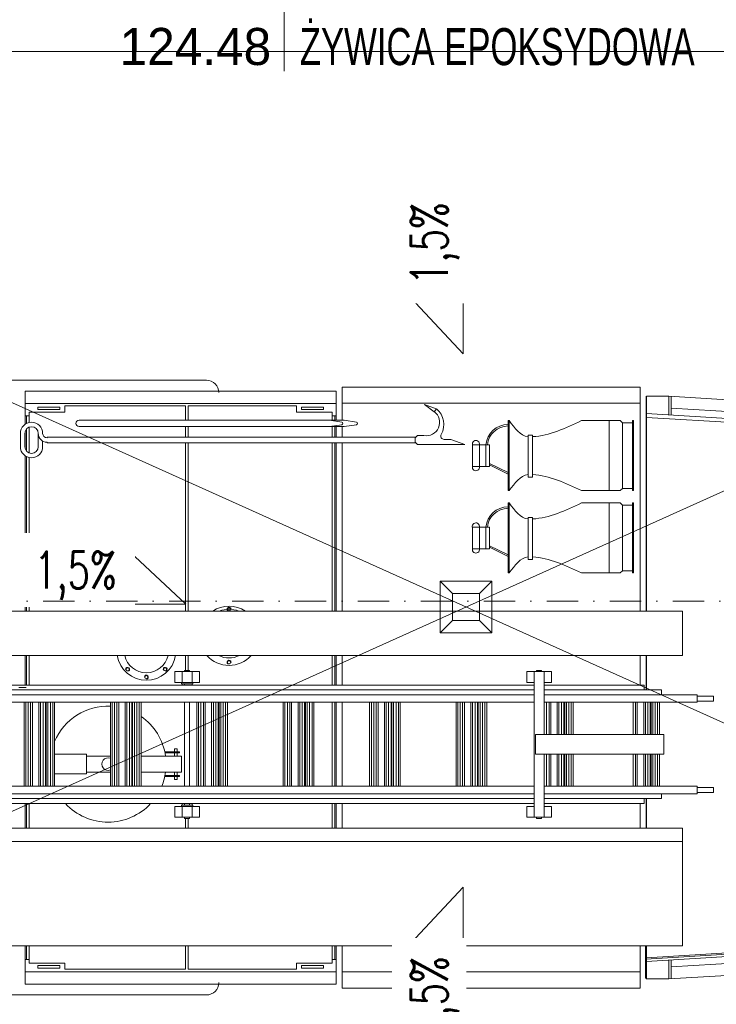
# Model space of a CAD drawing. Header units: centimetres. Extents: x -122 to 72759, y 3298 to 43172.
# Tile 116 of 243: x 38021 to 38304, y 11583 to 11982. Entities that reach past the tile are written whole.
import ezdxf
from ezdxf import colors
from ezdxf.entities.mleader import LeaderData, LeaderLine
from ezdxf.enums import TextEntityAlignment as Align
from ezdxf.math import Vec2, Vec3

# ---------------------------------------------------------------- set-up
doc = ezdxf.new("R2010")
doc.units = ezdxf.units.CM
doc.header["$MEASUREMENT"] = 0
doc.linetypes.add('DASHDOT', pattern=[25.4, 12.7, -6.35, 0, -6.35])
for name, color, linetype, lineweight in [('0-LINIA CIENKA', 7, 'Continuous', 5), ('0-OSIE', 7, 'DASHDOT', 5), ('_ nowe meble', 7, 'Continuous', 5), ('IS_HVAC_OPIS', 7, 'Continuous', 9), ('meble', 7, 'Continuous', 5), ('METKI MIESZKAŃ', 7, 'Continuous', 5), ('wymiarowanie', 7, 'Continuous', 5), ('ZZZ_Xref', 7, 'Continuous', 5)]:
    doc.layers.add(name, color=color, linetype=linetype, lineweight=lineweight)
doc.styles.add('MBC_0250', font='txt', dxfattribs={"height": 250})
doc.styles.get("Standard").update_dxf_attribs({"font": 'ARIAL.TTF'})
doc.styles.add('tabelka', font='swz721lc.ttf')

# ---------------------------------------------------------------- blocks, each defined once
blk = doc.blocks.new('G$CA1DC9C89')
at = {"layer": '0-LINIA CIENKA', "lineweight": 5}
for p, q in [((3450.94, 1220.43), (3347.96, 1220.43)), ((3505.89, 1217.63), (3505.89, 1204.23)), ((3626.58, 1217.63), (3505.89, 1217.63)), ((3626.58, 1217.63), (3626.58, 1126.94)), ((3503.49, 1216.03), (3377.5, 1216.03)), ((3377.5, 1216.03), (3377.5, 1202.58)), ((3503.49, 1216.03), (3503.49, 1204.23)), ((3628.98, 1213.94), (3628.98, 1126.94)), ((3629.18, 1213.94), (3629.18, 1126.94)), ((3629.18, 1213.94), (3633.18, 1213.94)), ((3633.18, 1213.94), (3638.18, 1213.94)), ((3638.18, 1213.94), (3736.16, 1207.93)), ((3638.18, 1213.94), (3638.18, 1206.35)), ((3639.18, 1213.94), (3639.18, 1206.29)), ((3377.5, 1211.03), (3503.49, 1211.03)), ((3393.6, 1207.53), (3393.6, 1210.03)), ((3393.6, 1210.03), (3442.47, 1210.03)), ((3442.47, 1210.03), (3442.47, 1204.23)), ((3443.47, 1204.23), (3443.47, 1210.03)), ((3443.47, 1210.03), (3487.39, 1210.03)), ((3487.39, 1207.53), (3487.39, 1210.03)), ((3487.39, 1210.03), (3487.39, 1207.53)), ((3626.58, 1211.13), (3505.89, 1211.13)), ((3505.89, 1211.13), (3505.89, 1204.23)), ((3543.98, 1208.85), (3539.24, 1210.55)), ((3539.24, 1210.55), (3543.23, 1207.66)), ((3543.19, 1207.67), (3544.07, 1208.85)), ((3639.16, 1209.09), (3734.67, 1203.24)), ((3379.1, 1206.03), (3377.5, 1206.03)), ((3378.1, 1206.03), (3378.1, 1202.94)), ((3393.6, 1207.53), (3379.1, 1207.53)), ((3379.1, 1207.53), (3379.1, 1203.3)), ((3501.89, 1207.53), (3487.39, 1207.53)), ((3501.89, 1207.53), (3501.89, 1204.23)), ((3501.89, 1206.03), (3503.49, 1206.03)), ((3502.89, 1206.03), (3502.89, 1204.23)), ((3629.18, 1206.9), (3737.66, 1200.25)), ((3629.18, 1205.39), (3737.66, 1198.75)), ((3378.1, 1200.72), (3378.1, 1191.7)), ((3379.1, 1201.42), (3379.1, 1191)), ((3399.34, 1204.23), (3420.74, 1204.23)), ((3399.34, 1201.71), (3420.74, 1201.71)), ((3420.74, 1204.23), (3426.21, 1204.23)), ((3420.74, 1201.71), (3426.53, 1201.71)), ((3426.21, 1204.23), (3451.88, 1204.23)), ((3426.53, 1201.71), (3451.88, 1201.71)), ((3442.47, 1201.71), (3442.47, 1197.4)), ((3443.47, 1197.4), (3443.47, 1201.71)), ((3451.88, 1204.23), (3506.67, 1204.23)), ((3451.88, 1201.71), (3506.67, 1201.71)), ((3505.76, 1203.49), (3500.73, 1204.23)), ((3505.75, 1202.43), (3500.73, 1201.71)), ((3501.89, 1201.71), (3501.89, 1197.4)), ((3502.89, 1201.71), (3502.89, 1197.4)), ((3503.49, 1201.71), (3503.49, 1197.4)), ((3505.89, 1201.71), (3505.89, 1197.4)), ((3505.89, 1201.71), (3505.89, 1197.4)), ((3511.69, 1203.49), (3506.67, 1204.23)), ((3511.68, 1202.43), (3506.67, 1201.71)), ((3573.56, 1204.07), (3573.11, 1204.07)), ((3573.11, 1175.73), (3573.11, 1204.07)), ((3573.56, 1175.73), (3573.56, 1204.07)), ((3602.8, 1204.07), (3614.05, 1204.07)), ((3614.05, 1175.73), (3614.05, 1204.07)), ((3618.51, 1204.07), (3614.05, 1204.07)), ((3619.41, 1203.17), (3618.51, 1204.07)), ((3619.41, 1176.63), (3619.41, 1203.17)), ((3623.46, 1203.17), (3619.41, 1203.17)), ((3623.46, 1175.73), (3623.46, 1204.07)), ((3623.91, 1204.07), (3623.46, 1204.07)), ((3623.91, 1175.73), (3623.91, 1204.07)), ((3375.6, 1198.91), (3375.6, 1193.51)), ((3377.4, 1198.91), (3377.4, 1193.51)), ((3377.5, 1199.64), (3377.5, 1192.78)), ((3382.8, 1193.51), (3382.8, 1198.91)), ((3382.8, 1193.51), (3382.8, 1197.02)), ((3386.4, 1197.11), (3386.4, 1197.4)), ((3452, 1197.4), (3386.4, 1197.4)), ((3527.71, 1197.4), (3452, 1197.4)), ((3535.52, 1197.4), (3527.7, 1197.4)), ((3535.52, 1197.11), (3536.42, 1198.01)), ((3536.42, 1198.01), (3535.52, 1197.11)), ((3535.52, 1197.11), (3535.52, 1197.4)), ((3535.52, 1195.31), (3535.52, 1197.11)), ((3536.42, 1198.01), (3539.04, 1198.01)), ((3549.97, 1196.48), (3547.18, 1196.48)), ((3547.84, 1196.48), (3547.4, 1196.48)), ((3555.65, 1194.41), (3549.97, 1196.48)), ((3583.01, 1198.23), (3581.21, 1198.23)), ((3581.21, 1198.23), (3581.21, 1181.13)), ((3583.01, 1181.13), (3583.01, 1198.23)), ((3384.6, 1193.51), (3384.6, 1195.79)), ((3386.4, 1195.31), (3386.4, 1195.06)), ((3451.63, 1195.06), (3386.4, 1195.06)), ((3442.47, 1195.06), (3442.47, 1126.94)), ((3443.47, 1126.94), (3443.47, 1195.06)), ((3527.75, 1195.06), (3451.63, 1195.06)), ((3501.89, 1195.06), (3501.89, 1126.94)), ((3502.89, 1195.06), (3502.89, 1126.94)), ((3503.49, 1195.06), (3503.49, 1126.94)), ((3505.89, 1195.06), (3505.89, 1126.94)), ((3505.89, 1195.06), (3505.89, 1126.94)), ((3535.52, 1195.06), (3527.7, 1195.06)), ((3535.52, 1195.33), (3535.52, 1195.06)), ((3535.52, 1195.31), (3536.42, 1194.41)), ((3536.42, 1194.41), (3538.56, 1194.41)), ((3538.56, 1194.41), (3555.58, 1194.41)), ((3558.66, 1194.3), (3558.66, 1185.5)), ((3565.52, 1194.3), (3558.66, 1194.3)), ((3561.51, 1194.3), (3561.51, 1185.5)), ((3564.14, 1194.3), (3564.14, 1185.5)), ((3565.52, 1194.3), (3565.52, 1185.5)), ((3377.5, 1189.84), (3377.5, 1126.94)), ((3378.1, 1189.48), (3378.1, 1126.94)), ((3379.1, 1189.12), (3379.1, 1126.94)), ((3565.52, 1185.5), (3558.66, 1185.5)), ((3564.12, 1187.42), (3564.14, 1187.41)), ((3565.52, 1186.74), (3573.11, 1183)), ((3565.52, 1186.17), (3573.11, 1182.43)), ((3581.21, 1181.13), (3583.01, 1181.13)), ((3619.41, 1176.63), (3618.51, 1175.73)), ((3623.46, 1176.63), (3619.41, 1176.63)), ((3573.56, 1175.73), (3573.11, 1175.73)), ((3602.8, 1175.73), (3614.05, 1175.73)), ((3618.51, 1175.73), (3614.05, 1175.73)), ((3623.91, 1175.73), (3623.46, 1175.73)), ((3573.56, 1170.74), (3573.11, 1170.74)), ((3573.11, 1142.39), (3573.11, 1170.74)), ((3573.56, 1142.39), (3573.56, 1170.74)), ((3602.8, 1170.74), (3614.05, 1170.74)), ((3614.05, 1142.39), (3614.05, 1170.74)), ((3618.51, 1170.74), (3614.05, 1170.74)), ((3619.41, 1169.84), (3618.51, 1170.74)), ((3619.41, 1143.29), (3619.41, 1169.84)), ((3623.46, 1169.84), (3619.41, 1169.84)), ((3623.46, 1142.39), (3623.46, 1170.74)), ((3623.91, 1170.74), (3623.46, 1170.74)), ((3623.91, 1142.39), (3623.91, 1170.74)), ((3583.01, 1164.89), (3581.21, 1164.89)), ((3581.21, 1164.89), (3581.21, 1147.79)), ((3583.01, 1147.79), (3583.01, 1164.89)), ((3558.66, 1160.96), (3558.66, 1152.17)), ((3565.52, 1160.96), (3558.66, 1160.96)), ((3561.51, 1160.96), (3561.51, 1152.17)), ((3564.14, 1160.96), (3564.14, 1152.17)), ((3565.52, 1160.96), (3565.52, 1152.17)), ((3565.52, 1153.4), (3573.11, 1149.66)), ((3565.52, 1152.84), (3573.11, 1149.1)), ((3565.52, 1152.17), (3558.66, 1152.17)), ((3402.96, 1145.14), (3402.36, 1145.14)), ((3402.66, 1145.44), (3402.66, 1144.84)), ((3403.21, 1146.79), (3403.21, 1131.59)), ((3418.91, 1147.29), (3403.71, 1147.29)), ((3418.51, 1146.39), (3404.11, 1146.39)), ((3404.11, 1146.39), (3404.11, 1131.99)), ((3405.06, 1147.84), (3405.66, 1147.84)), ((3405.36, 1147.54), (3405.36, 1148.14)), ((3411.05, 1147.84), (3411.66, 1147.84)), ((3411.36, 1147.54), (3411.36, 1148.14)), ((3417.05, 1147.84), (3417.66, 1147.84)), ((3417.36, 1147.54), (3417.36, 1148.14)), ((3418.51, 1131.99), (3418.51, 1146.39)), ((3419.41, 1131.59), (3419.41, 1146.79)), ((3419.65, 1145.14), (3420.26, 1145.14)), ((3419.96, 1145.44), (3419.96, 1144.84)), ((3581.21, 1147.79), (3583.01, 1147.79)), ((3573.56, 1142.39), (3573.11, 1142.39)), ((3602.8, 1142.39), (3614.05, 1142.39)), ((3618.51, 1142.39), (3614.05, 1142.39)), ((3619.41, 1143.29), (3618.51, 1142.39)), ((3623.46, 1143.29), (3619.41, 1143.29)), ((3623.91, 1142.39), (3623.46, 1142.39)), ((3390.06, 1139.9), (3391.56, 1139.9)), ((3390.06, 1139.9), (3392.06, 1139.9)), ((3390.06, 1134.91), (3390.06, 1139.9)), ((3390.06, 1134.91), (3390.06, 1139.9)), ((3390.66, 1139.3), (3391.46, 1139.3)), ((3391.06, 1138.91), (3391.06, 1139.7)), ((3392.06, 1134.91), (3392.06, 1139.9)), ((3402.96, 1139.14), (3402.36, 1139.14)), ((3402.66, 1139.44), (3402.66, 1138.84)), ((3419.65, 1139.14), (3420.26, 1139.14)), ((3419.96, 1139.44), (3419.96, 1138.84)), ((3391.56, 1134.91), (3390.06, 1134.91)), ((3392.06, 1134.91), (3390.06, 1134.91)), ((3390.66, 1135.51), (3391.46, 1135.51)), ((3391.06, 1135.11), (3391.06, 1135.91)), ((3402.96, 1133.14), (3402.36, 1133.14)), ((3402.66, 1133.44), (3402.66, 1132.84)), ((3419.65, 1133.14), (3420.26, 1133.14)), ((3419.96, 1133.44), (3419.96, 1132.84)), ((3403.71, 1131.09), (3418.91, 1131.09)), ((3404.11, 1131.99), (3418.51, 1131.99)), ((3405.06, 1130.54), (3405.66, 1130.54)), ((3405.36, 1130.84), (3405.36, 1130.24)), ((3411.05, 1130.54), (3411.66, 1130.54)), ((3411.36, 1130.84), (3411.36, 1130.24)), ((3417.05, 1130.54), (3417.66, 1130.54)), ((3417.36, 1130.84), (3417.36, 1130.24)), ((3224.52, 1126.94), (3643.8, 1126.94)), ((3643.8, 1126.94), (3643.8, 1108.94)), ((3224.52, 1108.94), (3643.8, 1108.94)), ((3377.5, 1108.94), (3377.5, 1096.98)), ((3378.1, 1108.94), (3378.1, 1096.98)), ((3379.1, 1108.94), (3379.1, 1096.95)), ((3442.47, 1108.94), (3442.47, 1102.9)), ((3443.47, 1102.9), (3443.47, 1108.94)), ((3501.89, 1108.94), (3501.89, 1096.98)), ((3502.89, 1108.94), (3502.89, 1096.98)), ((3503.49, 1108.94), (3503.49, 1096.98)), ((3505.89, 1108.94), (3505.89, 1096.98)), ((3505.89, 1108.94), (3505.89, 1096.98)), ((3626.58, 1108.94), (3626.58, 1096.98)), ((3628.98, 1108.94), (3628.98, 1094.98)), ((3629.18, 1108.94), (3629.18, 1094.98)), ((3438.11, 1102.4), (3441.11, 1102.4)), ((3438.11, 1102.4), (3438.11, 1098)), ((3441.11, 1102.4), (3445.11, 1102.4)), ((3441.11, 1098), (3441.11, 1102.4)), ((3442.11, 1102.4), (3442.11, 1102.9)), ((3442.11, 1102.9), (3444.11, 1102.9)), ((3444.11, 1102.4), (3444.11, 1102.9)), ((3445.11, 1098), (3445.11, 1102.4)), ((3445.11, 1102.4), (3448.11, 1102.4)), ((3448.11, 1102.4), (3448.11, 1098)), ((3580.67, 1102.4), (3583.67, 1102.4)), ((3580.67, 1102.4), (3580.67, 1098)), ((3583.67, 1102.4), (3583.67, 1094.98)), ((3583.67, 1102.4), (3587.67, 1102.4)), ((3584.67, 1102.4), (3584.67, 1102.9)), ((3584.67, 1102.9), (3586.67, 1102.9)), ((3586.67, 1102.4), (3586.67, 1102.9)), ((3587.67, 1102.4), (3587.67, 1094.98)), ((3587.67, 1102.4), (3590.67, 1102.4)), ((3590.67, 1102.4), (3590.67, 1098)), ((3346.37, 1096.98), (3583.67, 1096.98)), ((3438.11, 1098), (3443.11, 1098)), ((3440.86, 1098), (3440.86, 1097.5)), ((3440.86, 1097.5), (3445.36, 1097.5)), ((3441.11, 1097.5), (3441.11, 1096.98)), ((3442.11, 1097.5), (3442.11, 1096.98)), ((3448.11, 1098), (3443.11, 1098)), ((3445.11, 1097.5), (3445.11, 1096.98)), ((3445.36, 1098), (3445.36, 1097.5)), ((3580.67, 1098), (3583.67, 1098)), ((3583.67, 1096.98), (3583.67, 1048.98)), ((3590.67, 1098), (3587.67, 1098)), ((3587.67, 1096.98), (3587.67, 1076.98)), ((3587.67, 1096.98), (3610.61, 1096.98)), ((3610.61, 1096.98), (3628.25, 1096.98)), ((3628.25, 1096.98), (3628.25, 1094.98)), ((3345.03, 1092.98), (3377.5, 1092.98)), ((3345.45, 1094.98), (3583.67, 1094.98)), ((3375, 1095.95), (3377.86, 1095.95)), ((3377.5, 1092.98), (3583.67, 1092.98)), ((3485.44, 1092.98), (3488.04, 1092.98)), ((3587.67, 1094.98), (3610.61, 1094.98)), ((3587.67, 1092.98), (3610.61, 1092.98)), ((3610.61, 1094.98), (3635.25, 1094.98)), ((3610.61, 1092.98), (3649.74, 1092.98)), ((3626.95, 1092.98), (3649.74, 1092.98)), ((3635.25, 1094.98), (3635.25, 1092.98)), ((3649.74, 1092.98), (3649.74, 1089.98)), ((3344.37, 1089.98), (3583.67, 1089.98)), ((3377.05, 1089.98), (3377.05, 1055.98)), ((3377.75, 1089.98), (3377.75, 1055.98)), ((3378.74, 1089.98), (3378.74, 1055.98)), ((3379.71, 1089.98), (3379.71, 1055.98)), ((3380.45, 1089.98), (3380.45, 1055.98)), ((3383.05, 1089.98), (3383.05, 1055.98)), ((3383.75, 1089.98), (3383.75, 1055.98)), ((3384.75, 1055.98), (3384.75, 1089.98)), ((3385.71, 1089.98), (3385.71, 1055.98)), ((3386.05, 1089.98), (3386.05, 1055.98)), ((3386.75, 1089.98), (3386.75, 1055.98)), ((3387.75, 1055.98), (3387.75, 1089.98)), ((3388.71, 1089.98), (3388.71, 1055.98)), ((3389.45, 1089.98), (3389.45, 1068.95)), ((3412.04, 1089.98), (3412.04, 1055.98)), ((3412.74, 1089.98), (3412.74, 1055.98)), ((3413.74, 1089.98), (3413.74, 1055.98)), ((3414.7, 1089.98), (3414.7, 1055.98)), ((3415.44, 1089.98), (3415.44, 1055.98)), ((3418.04, 1089.98), (3418.04, 1055.98)), ((3418.74, 1089.98), (3418.74, 1055.98)), ((3419.74, 1055.98), (3419.74, 1089.98)), ((3420.7, 1089.98), (3420.7, 1055.98)), ((3421.04, 1089.98), (3421.04, 1055.98)), ((3421.74, 1089.98), (3421.74, 1055.98)), ((3422.74, 1055.98), (3422.74, 1089.98)), ((3423.7, 1089.98), (3423.7, 1055.98)), ((3424.44, 1089.98), (3424.44, 1055.98)), ((3442.11, 1089.98), (3442.11, 1055.98)), ((3444.11, 1089.98), (3444.11, 1055.98)), ((3447.04, 1089.98), (3447.04, 1055.98)), ((3447.74, 1089.98), (3447.74, 1055.98)), ((3448.73, 1089.98), (3448.73, 1055.98)), ((3449.7, 1089.98), (3449.7, 1055.98)), ((3450.44, 1089.98), (3450.44, 1055.98)), ((3453.04, 1089.98), (3453.04, 1055.98)), ((3453.74, 1089.98), (3453.74, 1055.98)), ((3454.74, 1055.98), (3454.74, 1089.98)), ((3455.7, 1089.98), (3455.7, 1055.98)), ((3456.04, 1089.98), (3456.04, 1055.98)), ((3456.74, 1089.98), (3456.74, 1055.98)), ((3457.74, 1055.98), (3457.74, 1089.98)), ((3458.7, 1089.98), (3458.7, 1055.98)), ((3459.44, 1089.98), (3459.44, 1055.98)), ((3482.04, 1089.98), (3482.04, 1055.98)), ((3482.74, 1089.98), (3482.74, 1055.98)), ((3483.73, 1089.98), (3483.73, 1055.98)), ((3484.7, 1089.98), (3484.7, 1055.98)), ((3485.44, 1089.98), (3485.44, 1055.98)), ((3488.04, 1089.98), (3488.04, 1055.98)), ((3488.74, 1089.98), (3488.74, 1055.98)), ((3489.74, 1055.98), (3489.74, 1089.98)), ((3490.7, 1089.98), (3490.7, 1055.98)), ((3491.04, 1089.98), (3491.04, 1055.98)), ((3491.74, 1089.98), (3491.74, 1055.98)), ((3492.74, 1055.98), (3492.74, 1089.98)), ((3493.69, 1089.98), (3493.69, 1055.98)), ((3494.43, 1089.98), (3494.43, 1055.98)), ((3501.89, 1089.98), (3501.89, 1055.98)), ((3502.89, 1089.98), (3502.89, 1055.98)), ((3503.49, 1055.98), (3503.49, 1089.98)), ((3505.89, 1055.98), (3505.89, 1089.98)), ((3505.89, 1089.98), (3505.89, 1083.46)), ((3517.03, 1089.98), (3517.03, 1055.98)), ((3517.73, 1089.98), (3517.73, 1055.98)), ((3518.73, 1089.98), (3518.73, 1055.98)), ((3519.69, 1089.98), (3519.69, 1055.98)), ((3520.43, 1089.98), (3520.43, 1055.98)), ((3523.03, 1089.98), (3523.03, 1055.98)), ((3523.73, 1089.98), (3523.73, 1055.98)), ((3524.73, 1055.98), (3524.73, 1089.98)), ((3525.69, 1089.98), (3525.69, 1055.98)), ((3526.03, 1089.98), (3526.03, 1055.98)), ((3526.73, 1089.98), (3526.73, 1055.98)), ((3527.73, 1055.98), (3527.73, 1089.98)), ((3528.69, 1089.98), (3528.69, 1055.98)), ((3529.43, 1089.98), (3529.43, 1055.98)), ((3552.03, 1089.98), (3552.03, 1055.98)), ((3552.73, 1089.98), (3552.73, 1055.98)), ((3553.72, 1089.98), (3553.72, 1055.98)), ((3554.69, 1089.98), (3554.69, 1055.98)), ((3555.43, 1089.98), (3555.43, 1055.98)), ((3558.03, 1089.98), (3558.03, 1055.98)), ((3558.73, 1089.98), (3558.73, 1055.98)), ((3559.73, 1055.98), (3559.73, 1089.98)), ((3560.69, 1089.98), (3560.69, 1055.98)), ((3561.03, 1089.98), (3561.03, 1055.98)), ((3561.73, 1089.98), (3561.73, 1055.98)), ((3562.73, 1055.98), (3562.73, 1089.98)), ((3563.69, 1089.98), (3563.69, 1055.98)), ((3564.43, 1089.98), (3564.43, 1055.98)), ((3587.67, 1089.98), (3610.61, 1089.98)), ((3588.72, 1089.98), (3588.72, 1076.98)), ((3589.68, 1089.98), (3589.68, 1076.98)), ((3590.42, 1089.98), (3590.42, 1076.98)), ((3593.02, 1089.98), (3593.02, 1076.98)), ((3593.72, 1089.98), (3593.72, 1076.98)), ((3594.72, 1076.98), (3594.72, 1089.98)), ((3595.68, 1089.98), (3595.68, 1076.98)), ((3596.02, 1089.98), (3596.02, 1076.98)), ((3596.72, 1089.98), (3596.72, 1076.98)), ((3597.72, 1076.98), (3597.72, 1089.98)), ((3598.68, 1089.98), (3598.68, 1076.98)), ((3599.42, 1089.98), (3599.42, 1076.98)), ((3610.61, 1089.98), (3649.74, 1089.98)), ((3623.71, 1089.98), (3623.71, 1076.98)), ((3624.68, 1089.98), (3624.68, 1076.98)), ((3625.42, 1089.98), (3625.42, 1076.98)), ((3628.02, 1089.98), (3628.02, 1076.98)), ((3628.72, 1089.98), (3628.72, 1076.98)), ((3629.72, 1076.98), (3629.72, 1089.98)), ((3630.68, 1089.98), (3630.68, 1076.98)), ((3631.02, 1089.98), (3631.02, 1076.98)), ((3631.72, 1089.98), (3631.72, 1076.98)), ((3632.72, 1076.98), (3632.72, 1089.98)), ((3632.95, 1089.98), (3649.74, 1089.98)), ((3633.68, 1089.98), (3633.68, 1076.98)), ((3634.42, 1089.98), (3634.42, 1076.98)), ((3649.74, 1092.48), (3655.17, 1092.48)), ((3655.17, 1090.48), (3649.74, 1090.48)), ((3655.17, 1092.48), (3656.23, 1092.48)), ((3655.17, 1090.48), (3656.23, 1090.48)), ((3656.23, 1092.48), (3656.23, 1090.48)), ((3584.27, 1076.98), (3636.23, 1076.98)), ((3584.27, 1076.98), (3584.27, 1068.98)), ((3636.23, 1076.98), (3636.23, 1068.98)), ((3389.45, 1068.95), (3402.35, 1068.95)), ((3389.45, 1068.95), (3389.45, 1055.98)), ((3402.35, 1068.95), (3402.35, 1060.95)), ((3434.06, 1069.95), (3440.09, 1069.95)), ((3434.14, 1069.55), (3440.09, 1069.55)), ((3439.14, 1071.2), (3437.94, 1071.2)), ((3437.94, 1071.2), (3437.94, 1069.95)), ((3437.94, 1069.55), (3437.94, 1068.2)), ((3439.14, 1069.95), (3439.14, 1071.2)), ((3439.14, 1068.2), (3439.14, 1069.55)), ((3439.19, 1069.95), (3439.19, 1069.55)), ((3440.09, 1069.95), (3440.09, 1069.55)), ((3584.27, 1068.98), (3636.23, 1068.98)), ((3587.67, 1068.98), (3587.67, 1043.41)), ((3588.72, 1068.98), (3588.72, 1055.98)), ((3589.68, 1068.98), (3589.68, 1055.98)), ((3590.42, 1068.98), (3590.42, 1055.98)), ((3593.02, 1068.98), (3593.02, 1055.98)), ((3593.72, 1068.98), (3593.72, 1055.98)), ((3594.72, 1055.98), (3594.72, 1068.98)), ((3595.68, 1068.98), (3595.68, 1055.98)), ((3596.02, 1068.98), (3596.02, 1055.98)), ((3596.72, 1068.98), (3596.72, 1055.98)), ((3597.72, 1055.98), (3597.72, 1068.98)), ((3598.68, 1068.98), (3598.68, 1055.98)), ((3599.42, 1068.98), (3599.42, 1055.98)), ((3623.71, 1068.98), (3623.71, 1055.98)), ((3624.68, 1068.98), (3624.68, 1055.98)), ((3625.42, 1068.98), (3625.42, 1055.98)), ((3628.02, 1068.98), (3628.02, 1055.98)), ((3628.72, 1068.98), (3628.72, 1055.98)), ((3629.72, 1055.98), (3629.72, 1068.98)), ((3630.68, 1068.98), (3630.68, 1055.98)), ((3631.02, 1068.98), (3631.02, 1055.98)), ((3631.72, 1068.98), (3631.72, 1055.98)), ((3632.72, 1055.98), (3632.72, 1068.98)), ((3633.68, 1068.98), (3633.68, 1055.98)), ((3634.42, 1068.98), (3634.42, 1055.98)), ((3402.35, 1068.2), (3412.04, 1068.2)), ((3424.44, 1068.2), (3440.84, 1068.2)), ((3440.84, 1068.2), (3440.84, 1061.7)), ((3383.05, 1060.35), (3383.05, 1060.95)), ((3389.45, 1060.95), (3402.35, 1060.95)), ((3402.35, 1061.7), (3412.04, 1061.7)), ((3440.84, 1061.7), (3424.44, 1061.7)), ((3437.94, 1061.7), (3437.94, 1060.35)), ((3439.14, 1060.35), (3439.14, 1061.7)), ((3383.05, 1058.7), (3383.05, 1059.95)), ((3434.06, 1059.95), (3440.09, 1059.95)), ((3434.14, 1060.35), (3440.09, 1060.35)), ((3437.94, 1059.95), (3437.94, 1058.7)), ((3437.94, 1058.7), (3439.14, 1058.7)), ((3439.14, 1058.7), (3439.14, 1059.95)), ((3439.19, 1059.95), (3439.19, 1060.35)), ((3440.09, 1059.95), (3440.09, 1060.35)), ((3343.74, 1055.98), (3583.67, 1055.98)), ((3345.26, 1052.98), (3583.67, 1052.98)), ((3587.67, 1055.98), (3610.61, 1055.98)), ((3587.67, 1052.98), (3610.61, 1052.98)), ((3610.61, 1055.98), (3649.74, 1055.98)), ((3610.61, 1052.98), (3649.74, 1052.98)), ((3649.74, 1055.98), (3632.95, 1055.98)), ((3635.25, 1052.98), (3635.25, 1050.98)), ((3649.74, 1055.98), (3649.74, 1052.98)), ((3649.74, 1055.48), (3655.17, 1055.48)), ((3655.17, 1053.48), (3649.74, 1053.48)), ((3655.17, 1055.48), (3656.23, 1055.48)), ((3655.17, 1053.48), (3656.23, 1053.48)), ((3656.23, 1055.48), (3656.23, 1053.48)), ((3345.45, 1050.98), (3583.67, 1050.98)), ((3346.81, 1048.98), (3583.67, 1048.98)), ((3583.67, 1048.98), (3351.39, 1048.98)), ((3377.5, 1048.98), (3377.5, 1038.98)), ((3378.1, 1048.98), (3378.1, 1038.98)), ((3379.1, 1048.98), (3379.1, 1038.98)), ((3441.11, 1048.98), (3441.11, 1048.31)), ((3442.11, 1048.98), (3442.11, 1048.31)), ((3444.11, 1048.98), (3444.11, 1048.31)), ((3445.11, 1048.98), (3445.11, 1048.31)), ((3501.89, 1048.98), (3501.89, 1038.98)), ((3502.89, 1048.98), (3502.89, 1038.98)), ((3503.49, 1038.98), (3503.49, 1048.98)), ((3505.89, 1038.98), (3505.89, 1048.98)), ((3583.67, 1048.98), (3583.67, 1043.41)), ((3587.67, 1050.98), (3587.67, 1048.98)), ((3587.67, 1050.98), (3610.61, 1050.98)), ((3610.61, 1048.98), (3587.67, 1048.98)), ((3587.67, 1048.98), (3610.61, 1048.98)), ((3610.61, 1050.98), (3635.25, 1050.98)), ((3610.61, 1048.98), (3628.25, 1048.98)), ((3628.25, 1048.98), (3614.61, 1048.98)), ((3626.58, 1048.98), (3626.58, 1038.98)), ((3628.25, 1050.98), (3628.25, 1048.98)), ((3628.98, 1050.98), (3628.98, 1038.98)), ((3629.18, 1050.98), (3629.18, 1038.98)), ((3438.11, 1047.81), (3443.11, 1047.81)), ((3438.11, 1047.81), (3438.11, 1043.41)), ((3440.86, 1047.81), (3440.86, 1048.31)), ((3440.86, 1048.31), (3445.36, 1048.31)), ((3441.11, 1047.81), (3441.11, 1043.41)), ((3443.11, 1047.81), (3448.11, 1047.81)), ((3445.11, 1047.81), (3445.11, 1043.41)), ((3445.36, 1047.81), (3445.36, 1048.31)), ((3448.11, 1047.81), (3448.11, 1043.41)), ((3580.67, 1047.81), (3583.67, 1047.81)), ((3580.67, 1047.81), (3580.67, 1043.41)), ((3587.67, 1047.81), (3590.67, 1047.81)), ((3590.67, 1047.81), (3590.67, 1043.41)), ((3438.11, 1043.41), (3441.11, 1043.41)), ((3441.11, 1043.41), (3445.11, 1043.41)), ((3442.11, 1043.41), (3442.11, 1042.91)), ((3442.11, 1042.91), (3444.11, 1042.91)), ((3442.47, 1042.91), (3442.47, 1038.98)), ((3443.47, 1042.91), (3443.47, 1038.98)), ((3444.11, 1043.41), (3444.11, 1042.91)), ((3448.11, 1043.41), (3445.11, 1043.41)), ((3580.67, 1043.41), (3583.67, 1043.41)), ((3583.67, 1043.41), (3587.67, 1043.41)), ((3584.67, 1043.41), (3584.67, 1042.91)), ((3584.67, 1042.91), (3586.67, 1042.91)), ((3586.67, 1043.41), (3586.67, 1042.91)), ((3590.67, 1043.41), (3587.67, 1043.41)), ((3224.52, 1038.98), (3643.8, 1038.98)), ((3643.8, 991.32), (3643.8, 1038.98)), ((3224.52, 1033.58), (3643.8, 1033.58)), ((3432.65, 1033.58), (3413.72, 1033.58)), ((3629.18, 986.5), (3737.66, 993.14)), ((3224.52, 991.32), (3643.8, 991.32)), ((3377.5, 991.32), (3377.5, 975.86)), ((3378.1, 991.32), (3378.1, 985.86)), ((3379.1, 991.32), (3379.1, 984.36)), ((3442.47, 991.32), (3442.47, 981.86)), ((3443.47, 991.32), (3443.47, 981.86)), ((3501.89, 991.32), (3501.89, 984.36)), ((3502.89, 991.32), (3502.89, 985.86)), ((3503.49, 975.86), (3503.49, 991.32)), ((3505.89, 974.26), (3505.89, 991.32)), ((3626.58, 991.32), (3626.58, 974.26)), ((3626.58, 991.32), (3626.58, 974.91)), ((3628.74, 991.32), (3628.74, 978.23)), ((3628.92, 991.32), (3628.92, 978.23)), ((3628.98, 991.32), (3628.98, 977.95)), ((3629.18, 985), (3737.66, 991.64)), ((3629.18, 991.32), (3629.18, 977.95)), ((3377.5, 985.86), (3379.1, 985.86)), ((3501.89, 985.86), (3503.49, 985.86)), ((3628.92, 985.92), (3669.38, 988.4)), ((3638.15, 985.54), (3638.18, 977.95)), ((3639.15, 985.61), (3639.18, 978.01)), ((3639.16, 982.8), (3734.67, 988.65)), ((3393.6, 984.36), (3379.1, 984.36)), ((3393.6, 984.36), (3393.6, 981.86)), ((3393.6, 981.86), (3442.47, 981.86)), ((3443.47, 981.86), (3487.39, 981.86)), ((3487.39, 984.36), (3487.39, 981.86)), ((3501.89, 984.36), (3487.39, 984.36)), ((3638.18, 977.95), (3736.16, 983.96)), ((3377.5, 980.86), (3503.49, 980.86)), ((3626.58, 980.76), (3505.89, 980.76)), ((3638.18, 977.95), (3628.98, 977.95)), ((3503.49, 975.86), (3377.5, 975.86)), ((3626.58, 974.26), (3505.89, 974.26)), ((3450.94, 971.46), (3347.96, 971.46))]:
    blk.add_line(p, q, dxfattribs=at)
for points in [[(3382.6, 1208.53), (3391.6, 1208.53), (3391.6, 1209.53), (3382.6, 1209.53)], [(3498.39, 1208.53), (3489.39, 1208.53), (3489.39, 1209.53), (3498.39, 1209.53)], [(3382.6, 983.36), (3391.6, 983.36), (3391.6, 982.36), (3382.6, 982.36)], [(3498.39, 983.36), (3489.39, 983.36), (3489.39, 982.36), (3498.39, 982.36)]]:
    blk.add_lwpolyline(points, close=True, dxfattribs=at)
blk.add_lwpolyline([(3403.06, 1129.94, -0.414214), (3402.06, 1130.94), (3402.06, 1147.44, -0.414214), (3403.06, 1148.44), (3419.56, 1148.44, -0.414214), (3420.56, 1147.44), (3420.56, 1130.94, -0.414214), (3419.56, 1129.94)], format="xyb", close=True, dxfattribs=at)
for centre, radius in [((3391.06, 1139.3), 0.2), ((3391.06, 1135.51), 0.2), ((3460.09, 1127.69), 0.62), ((3460.09, 1106.2), 0.62), ((3419, 1103.34), 0.62), ((3426.6, 1100.19), 0.62), ((3434.2, 1103.34), 0.62)]:
    blk.add_circle(centre, radius, dxfattribs=at)
for centre, radius, start, end in [((3450.94, 1215.43), 5, 0, 90), ((3538.99, 1202.54), 8.1, 330.109, 51.1754), ((3539.92, 1203.37), 5.44, 260.3643, 52.7896), ((3380.1, 1198.91), 4.5, 360, 180), ((3380.1, 1198.91), 2.7, 0, 180), ((3399.34, 1202.97), 1.26, 90, 270), ((3505.68, 1202.96), 0.54, 277.8417, 81.2754), ((3511.61, 1202.96), 0.54, 277.8417, 81.2754), ((3573.11, 1193.5), 9, 90, 174.8989), ((3573.11, 1193.5), 8.4, 90, 174.535), ((3386.4, 1198.91), 3.6, 180, 270), ((3386.4, 1198.91), 1.8, 180, 270), ((3547.18, 1197.83), 1.35, 150.109, 270), ((3380.1, 1193.51), 4.5, 180, 360), ((3380.1, 1193.51), 2.7, 180, 0), ((3560.08, 1194.58), 1.44, 348.832, 191.168), ((3560.08, 1185.22), 1.44, 168.832, 11.168), ((3573.11, 1160.16), 9, 90, 174.8989), ((3573.11, 1160.16), 8.4, 90, 174.535), ((3560.03, 1161.23), 1.44, 349.3753, 191.168), ((3560.08, 1151.89), 1.44, 168.832, 11.168), ((3403.71, 1146.79), 0.5, 90, 180), ((3418.91, 1146.79), 0.5, 0, 90), ((3403.71, 1131.59), 0.5, 180, 270), ((3418.91, 1131.59), 0.5, 270, 0), ((3460.09, 1116.94), 12, 56.4427, 123.5573), ((3460.09, 1116.94), 10.75, 68.4711, 111.5289), ((3460.09, 1127.69), 0.8, 357.8676, 270), ((3426.6, 1110.94), 12, 189.5851, 350.4149), ((3426.6, 1110.94), 9, 192.8275, 347.1725), ((3460.09, 1116.94), 12, 221.8103, 318.1897), ((3460.09, 1116.94), 9, 242.734, 297.266), ((3460.09, 1106.2), 0.8, 357.8676, 270), ((3419, 1103.34), 0.8, 270, 182.1324), ((3426.6, 1100.19), 0.8, 270, 182.1324), ((3434.2, 1103.34), 0.8, 270, 182.1324), ((3411.1, 1064.95), 23.5, 87.6919, 157.1358), ((3411.1, 1064.95), 23.5, 7.9494, 55.3938), ((3411.1, 1064.95), 2.55, 68.2136, 291.7864), ((3411.1, 1064.95), 23.5, 337.5675, 352.0506), ((3411.1, 1064.95), 23.5, 222.802, 317.198), ((3450.94, 976.46), 5, 270, 360)]:
    blk.add_arc(centre, radius, start, end, dxfattribs=at)
for points in [[(3573.56, 1204.07), (3575.79, 1201), (3578.02, 1197.93), (3581.21, 1197.58)], [(3583.01, 1197.58), (3589.93, 1197.95), (3596.36, 1201.01), (3602.8, 1204.07)], [(3573.56, 1175.73), (3575.79, 1178.8), (3578.02, 1181.87), (3581.21, 1182.22)], [(3583.01, 1182.22), (3589.93, 1181.85), (3596.36, 1178.79), (3602.8, 1175.73)], [(3573.56, 1170.74), (3575.79, 1167.67), (3578.02, 1164.59), (3581.21, 1164.24)], [(3583.01, 1164.25), (3589.93, 1164.62), (3596.36, 1167.68), (3602.8, 1170.74)], [(3573.56, 1142.39), (3575.79, 1145.46), (3578.02, 1148.54), (3581.21, 1148.89)], [(3583.01, 1148.88), (3589.93, 1148.51), (3596.36, 1145.45), (3602.8, 1142.39)]]:
    blk.add_open_spline(points, degree=3, dxfattribs=at)
at = {"layer": '_ nowe meble', "lineweight": 5}
for points in [[(3545.58, 1118.11), (3566.58, 1118.11), (3566.58, 1139.11), (3545.58, 1139.11), (3545.58, 1118.11)], [(3550.58, 1134.11), (3545.58, 1139.11)], [(3561.58, 1134.11), (3566.58, 1139.11)], [(3550.58, 1123.11), (3561.58, 1123.11), (3561.58, 1134.11), (3550.58, 1134.11), (3550.58, 1123.11)], [(3550.58, 1123.11), (3545.58, 1118.11)], [(3561.58, 1123.11), (3566.58, 1118.11)]]:
    blk.add_lwpolyline(points, dxfattribs=at)
at = {"layer": 'meble', "lineweight": 5}
blk.add_lwpolyline([(4056.08, 903.61), (3056.08, 903.61), (3056.08, 1353.61), (4056.08, 1353.61), (4056.08, 903.61), (3056.08, 1353.61), (4056.08, 1353.61), (3056.08, 903.61)], dxfattribs=at)
at = {"layer": 'METKI MIESZKAŃ', "lineweight": 5}
blk.add_line((3482.42, 1398.44), (3482.39, 1345.65), dxfattribs=at)
at = {"layer": 'wymiarowanie', "lineweight": 5}
for points in [[(3554.95, 1290.21), (3554.95, 1231.16), (3535.62, 1251.78)], [(3383.48, 1129.73), (3442.53, 1129.73), (3421.9, 1149.07)], [(3554.95, 956), (3554.95, 1015.06), (3535.62, 994.43)]]:
    blk.add_lwpolyline(points, dxfattribs=at)
at = {"layer": 'METKI MIESZKAŃ', "lineweight": 5, "ltscale": 0.5, "style": 'tabelka', "width": 0.7}
blk.add_text('ŻYWICA EPOKSYDOWA', height=15, rotation=359.9707, dxfattribs=at).set_placement((3488.73, 1348.09))
at = {"layer": 'METKI MIESZKAŃ', "lineweight": 5, "ltscale": 0.5, "style": 'tabelka'}
blk.add_text('124.48', height=15, rotation=359.9707, dxfattribs=at).set_placement((3477.14, 1348.1), align=Align.RIGHT)
at = {"layer": 'wymiarowanie', "lineweight": 5, "char_height": 15, "attachment_point": 5, "bg_fill": 2}
for insert, rotation in [((3543.44, 1275.78), 89.9903), ((3397.9, 1141.25), 0.0097), ((3543.44, 970.43), 90.0097)]:
    blk.add_mtext('\\A1;{\\W0.7;\\Fromans.shx|c226;1,5%}', dxfattribs=dict(at, insert=insert, rotation=rotation))
at = {"layer": '0-OSIE', "lineweight": 5}
blk.add_lwpolyline([(-236.21, 1131.01), (4272.26, 1131.01)], dxfattribs=at)

msp = doc.modelspace()

# ---------------------------------------------------------------- block references
at = {"layer": 'ZZZ_Xref'}
msp.add_blockref('G$CA1DC9C89', (34646.15529, 10615.38849), dxfattribs=at)

# ---------------------------------------------------------------- next in the draw order: leaders
at = {"layer": 'IS_HVAC_OPIS'}
ml = msp.add_multileader_mtext('Standard', dxfattribs=at)
ml.set_content('%%C15.38,/%%C9.52   \\PL=6,0m', color=256, style='MBC_0250')
ml.set_leader_properties(color=256, linetype='Continuous', lineweight=0)
ml.build(insert=Vec2(0, 0))
ml.multileader.update_dxf_attribs({"dogleg_length": 21.66695, "arrow_head_size": 12.5, "scale": 100})
ctx = ml.context
ctx.base_point, ctx.scale, ctx.char_height, ctx.arrow_head_size, ctx.landing_gap_size, ctx.plane_origin = Vec3(36317.44263, 11723.53481), 100, 20, 12.5, 7.5, Vec3(35593.94904, 11318.35349)
notes = []
notes.append((ctx, [(0, (1, 1, 0), (36307.77568, 11723.53481), (1, 0), 9.66695, [(0, [(36225.93554, 11744.7637)], 0, [])])]))
ctx.mtext.insert, ctx.mtext.width, ctx.mtext.line_spacing_factor, ctx.mtext.flow_direction = Vec3(36324.94263, 11735.88133), 338.2148227, 1.00005, 5
for ctx, leaders in notes:
    for number, flags, end, landing, length, lines in leaders:
        leader = LeaderData()
        leader.index, (leader.has_last_leader_line, leader.has_dogleg_vector, leader.attachment_direction) = number, flags
        leader.last_leader_point, leader.dogleg_vector, leader.dogleg_length = Vec3(end), Vec3(landing), length
        for number, points, colour, breaks in lines:
            line = LeaderLine()
            line.index, line.vertices, line.color, line.breaks = number, Vec3.list(points), colors.encode_raw_color(colour), breaks
            leader.lines.append(line)
        ctx.leaders.append(leader)

doc.saveas('drawing.dxf')
